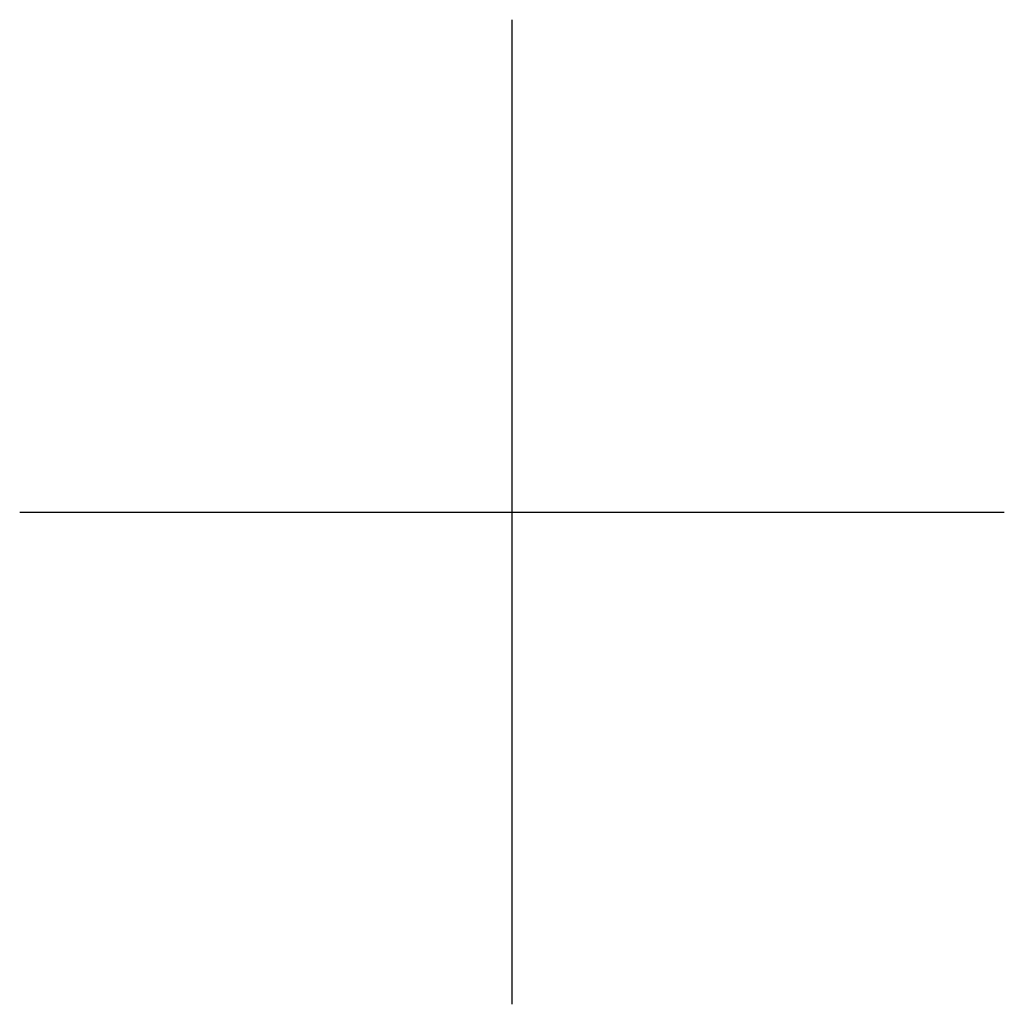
# Model space of a CAD drawing. Header units: metres. Extents: x 5548743 to 5556416, y 5707500 to 5714000.
# Tile 102 of 244: x 5552595 to 5552605, y 5711395 to 5711405. Entities that reach past the tile are written whole.
import ezdxf

# ---------------------------------------------------------------- set-up
doc = ezdxf.new("R2010")
doc.units = ezdxf.units.M
doc.layers.get('0').update_dxf_attribs({"color": 2, "lineweight": 5})

# ---------------------------------------------------------------- blocks, each defined once
blk = doc.blocks.new('RAMKA1000K')
at = {"color": 0}
for p, q in [((600, 395), (600, 405)), ((595, 400), (605, 400))]:
    blk.add_line(p, q, dxfattribs=at)

msp = doc.modelspace()

# ---------------------------------------------------------------- block references
at = {"layer": 'Wstawianie ramki sekcyjnej z opisem', "color": 7, "linetype": 'CONTINUOUS', "lineweight": 13}
msp.add_blockref('RAMKA1000K', (5552000, 5711000), dxfattribs=at)
msp.add_blockref('RAMKA1000K', (5552000, 5711000), dxfattribs=at)
msp.add_blockref('RAMKA1000K', (5552000, 5711000), dxfattribs=at)
msp.add_blockref('RAMKA1000K', (5552000, 5711000), dxfattribs=at)

doc.saveas('drawing.dxf')
